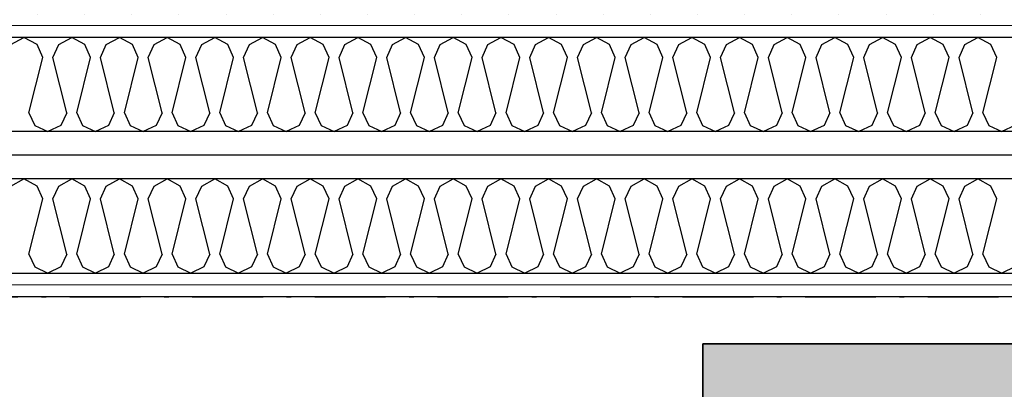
# Model space of a CAD drawing. Header units: millimetres. Extents: x -173281 to 144469, y -85977 to 83288.
# Tile 152 of 256: x -63819 to -62775, y -37290 to -36898. Entities that reach past the tile are written whole.
import ezdxf
from ezdxf.enums import TextEntityAlignment as Align

# ---------------------------------------------------------------- set-up
doc = ezdxf.new("R2010")
doc.units = ezdxf.units.MM
doc.header["$LTSCALE"] = 0.5
doc.header["$MEASUREMENT"] = 0
doc.linetypes.add('Over snittplan', pattern=[260, 150, -50, 10, -50])
doc.linetypes.add('PLINE', pattern=[0])
for name, color, linetype in [('00 Møblering fra Hellevang Kontorsystermer AS(Nye konstruksjoner)', 7, 'Continuous'), ('242- Ikke-bærende innervegger (Skravur)(Nye konstruksjoner)', 7, 'Continuous'), ('242- Ikke-bærende innervegger(Nye konstruksjoner)', 7, 'Continuous'), ('255- Gulvoverflate(Nye konstruksjoner)', 7, 'Continuous'), ('256- Faste himlinger og overflatebehandling(Nye konstruksjoner)', 7, 'Continuous'), ('862- M___Nettoareal(Nye konstruksjoner)', 7, 'Continuous'), ('862- M___Nettoareal(Polylinje)(Nye konstruksjoner)', 7, 'Continuous'), ('862- M___Nettoareal(Tekst)(Nye konstruksjoner)', 7, 'Continuous')]:
    doc.layers.add(name, color=color, linetype=linetype)
doc.layers.add('236- Innvendig kledning og overflate(Nye konstruksjoner)', color=7, linetype='Continuous', lineweight=0)
doc.styles.add('GENERATED_STYLE_1', font='arial.ttf')
doc.linetypes.add('Lydfuge betonggolv', pattern='A,0,[5,A-2607.111 Plan 1. etasje1.Shx,S=3.968254,R=0,X=0,Y=-3.46945e-18],-600,0', length=600)
pattern_1 = [(180, (0, 0), (0, 86.60254), [0, -50]), (180, (-25, -43.3), (0, 86.60254), [0, -50])]

# ---------------------------------------------------------------- blocks, each defined once
blk = doc.blocks.new('Kontor_A-129_15', base_point=(-61790.1, -39836))
at = {"layer": '862- M___Nettoareal(Polylinje)(Nye konstruksjoner)', "linetype": 'PLINE', "flags": 128}
blk.add_lwpolyline([(-64923.2, -37191.9), (-64923.2, -39491.9), (-60435.7, -39491.9), (-60435.7, -37484.4), (-61590.7, -37484.4), (-61590.7, -37191.9)], close=True, dxfattribs=at)
at = {"layer": '862- M___Nettoareal(Tekst)(Nye konstruksjoner)', "style": 'GENERATED_STYLE_1'}
for tag, height, p in [('DUMMY_862', 150, (-63015.9, -38279.1)), ('ROOM_NAME', 150, (-63015.9, -38919.5)), ('DUMMY_861', 100, (-63173, -38519.3)), ('ROOM_NUMBER', 100, (-63173, -38908.1)), ('DUMMY_863', 100, (-62780.1, -38885.2))]:
    blk.add_attdef(tag, text='', height=height, rotation=90, dxfattribs=at).set_placement(p, align=Align.TOP_LEFT)
blk = doc.blocks.new('*X937')
at = {"layer": '242- Ikke-bærende innervegger (Skravur)(Nye konstruksjoner)', "linetype": 'PLINE'}
for p, q in [((-63828, -36924.6), (-63814.2, -36916.9)), ((-63800.4, -36924.6), (-63814.2, -36916.9)), ((-63777.4, -36924.6), (-63763.6, -36916.9)), ((-63749.8, -36924.6), (-63763.6, -36916.9)), ((-63726.9, -36924.6), (-63713, -36916.9)), ((-63699.2, -36924.6), (-63713, -36916.9)), ((-63676.3, -36924.6), (-63662.5, -36916.9)), ((-63648.6, -36924.6), (-63662.5, -36916.9)), ((-63625.7, -36924.6), (-63611.9, -36916.9)), ((-63598.1, -36924.6), (-63611.9, -36916.9)), ((-63575.1, -36924.6), (-63561.3, -36916.9)), ((-63547.5, -36924.6), (-63561.3, -36916.9)), ((-63524.5, -36924.6), (-63510.7, -36916.9)), ((-63496.9, -36924.6), (-63510.7, -36916.9)), ((-63473.9, -36924.6), (-63460.1, -36916.9)), ((-63446.3, -36924.6), (-63460.1, -36916.9)), ((-63423.3, -36924.6), (-63409.5, -36916.9)), ((-63395.7, -36924.6), (-63409.5, -36916.9)), ((-63372.8, -36924.6), (-63358.9, -36916.9)), ((-63345.1, -36924.6), (-63358.9, -36916.9)), ((-63322.2, -36924.6), (-63308.4, -36916.9)), ((-63294.5, -36924.6), (-63308.4, -36916.9)), ((-63271.6, -36924.6), (-63257.8, -36916.9)), ((-63244, -36924.6), (-63257.8, -36916.9)), ((-63221, -36924.6), (-63207.2, -36916.9)), ((-63193.4, -36924.6), (-63207.2, -36916.9)), ((-63170.4, -36924.6), (-63156.6, -36916.9)), ((-63142.8, -36924.6), (-63156.6, -36916.9)), ((-63119.8, -36924.6), (-63106, -36916.9)), ((-63092.2, -36924.6), (-63106, -36916.9)), ((-63069.2, -36924.6), (-63055.4, -36916.9)), ((-63041.6, -36924.6), (-63055.4, -36916.9)), ((-63018.7, -36924.6), (-63004.8, -36916.9)), ((-62991, -36924.6), (-63004.8, -36916.9)), ((-62968.1, -36924.6), (-62954.3, -36916.9)), ((-62940.4, -36924.6), (-62954.3, -36916.9)), ((-62917.5, -36924.6), (-62903.7, -36916.9)), ((-62889.9, -36924.6), (-62903.7, -36916.9)), ((-62866.9, -36924.6), (-62853.1, -36916.9)), ((-62839.3, -36924.6), (-62853.1, -36916.9)), ((-62816.3, -36924.6), (-62802.5, -36916.9)), ((-62788.7, -36924.6), (-62802.5, -36916.9)), ((-63794.2, -36938.2), (-63800.4, -36924.6)), ((-63783.6, -36938.2), (-63777.4, -36924.6)), ((-63743.7, -36938.2), (-63749.8, -36924.6)), ((-63733, -36938.2), (-63726.9, -36924.6)), ((-63693.1, -36938.2), (-63699.2, -36924.6)), ((-63682.4, -36938.2), (-63676.3, -36924.6)), ((-63642.5, -36938.2), (-63648.6, -36924.6)), ((-63631.9, -36938.2), (-63625.7, -36924.6)), ((-63591.9, -36938.2), (-63598.1, -36924.6)), ((-63581.3, -36938.2), (-63575.1, -36924.6)), ((-63541.3, -36938.2), (-63547.5, -36924.6)), ((-63530.7, -36938.2), (-63524.5, -36924.6)), ((-63490.7, -36938.2), (-63496.9, -36924.6)), ((-63480.1, -36938.2), (-63473.9, -36924.6)), ((-63440.1, -36938.2), (-63446.3, -36924.6)), ((-63429.5, -36938.2), (-63423.3, -36924.6)), ((-63389.6, -36938.2), (-63395.7, -36924.6)), ((-63378.9, -36938.2), (-63372.8, -36924.6)), ((-63339, -36938.2), (-63345.1, -36924.6)), ((-63328.3, -36938.2), (-63322.2, -36924.6)), ((-63288.4, -36938.2), (-63294.5, -36924.6)), ((-63277.8, -36938.2), (-63271.6, -36924.6)), ((-63237.8, -36938.2), (-63244, -36924.6)), ((-63227.2, -36938.2), (-63221, -36924.6)), ((-63187.2, -36938.2), (-63193.4, -36924.6)), ((-63176.6, -36938.2), (-63170.4, -36924.6)), ((-63136.6, -36938.2), (-63142.8, -36924.6)), ((-63126, -36938.2), (-63119.8, -36924.6)), ((-63086, -36938.2), (-63092.2, -36924.6)), ((-63075.4, -36938.2), (-63069.2, -36924.6)), ((-63035.5, -36938.2), (-63041.6, -36924.6)), ((-63024.8, -36938.2), (-63018.7, -36924.6)), ((-62984.9, -36938.2), (-62991, -36924.6)), ((-62974.2, -36938.2), (-62968.1, -36924.6)), ((-62934.3, -36938.2), (-62940.4, -36924.6)), ((-62923.7, -36938.2), (-62917.5, -36924.6)), ((-62883.7, -36938.2), (-62889.9, -36924.6)), ((-62873.1, -36938.2), (-62866.9, -36924.6)), ((-62833.1, -36938.2), (-62839.3, -36924.6)), ((-62822.5, -36938.2), (-62816.3, -36924.6)), ((-62782.5, -36938.2), (-62788.7, -36924.6)), ((-63808.9, -36996.8), (-63794.2, -36938.2)), ((-63768.9, -36996.8), (-63783.6, -36938.2)), ((-63758.3, -36996.8), (-63743.7, -36938.2)), ((-63718.4, -36996.8), (-63733, -36938.2)), ((-63707.7, -36996.8), (-63693.1, -36938.2)), ((-63667.8, -36996.8), (-63682.4, -36938.2)), ((-63657.1, -36996.8), (-63642.5, -36938.2)), ((-63617.2, -36996.8), (-63631.9, -36938.2)), ((-63606.6, -36996.8), (-63591.9, -36938.2)), ((-63566.6, -36996.8), (-63581.3, -36938.2)), ((-63556, -36996.8), (-63541.3, -36938.2)), ((-63516, -36996.8), (-63530.7, -36938.2)), ((-63505.4, -36996.8), (-63490.7, -36938.2)), ((-63465.4, -36996.8), (-63480.1, -36938.2)), ((-63454.8, -36996.8), (-63440.1, -36938.2)), ((-63414.8, -36996.8), (-63429.5, -36938.2)), ((-63404.2, -36996.8), (-63389.6, -36938.2)), ((-63364.3, -36996.8), (-63378.9, -36938.2)), ((-63353.6, -36996.8), (-63339, -36938.2)), ((-63313.7, -36996.8), (-63328.3, -36938.2)), ((-63303, -36996.8), (-63288.4, -36938.2)), ((-63263.1, -36996.8), (-63277.8, -36938.2)), ((-63252.5, -36996.8), (-63237.8, -36938.2)), ((-63212.5, -36996.8), (-63227.2, -36938.2)), ((-63201.9, -36996.8), (-63187.2, -36938.2)), ((-63161.9, -36996.8), (-63176.6, -36938.2)), ((-63151.3, -36996.8), (-63136.6, -36938.2)), ((-63111.3, -36996.8), (-63126, -36938.2)), ((-63100.7, -36996.8), (-63086, -36938.2)), ((-63060.7, -36996.8), (-63075.4, -36938.2)), ((-63050.1, -36996.8), (-63035.5, -36938.2)), ((-63010.2, -36996.8), (-63024.8, -36938.2)), ((-62999.5, -36996.8), (-62984.9, -36938.2)), ((-62959.6, -36996.8), (-62974.2, -36938.2)), ((-62948.9, -36996.8), (-62934.3, -36938.2)), ((-62909, -36996.8), (-62923.7, -36938.2)), ((-62898.4, -36996.8), (-62883.7, -36938.2)), ((-62858.4, -36996.8), (-62873.1, -36938.2)), ((-62847.8, -36996.8), (-62833.1, -36938.2)), ((-62807.8, -36996.8), (-62822.5, -36938.2)), ((-62797.2, -36996.8), (-62782.5, -36938.2)), ((-63808.9, -36996.8), (-63802.7, -37010.4)), ((-63768.9, -36996.8), (-63775.1, -37010.4)), ((-63758.3, -36996.8), (-63752.2, -37010.4)), ((-63718.4, -36996.8), (-63724.5, -37010.4)), ((-63707.7, -36996.8), (-63701.6, -37010.4)), ((-63667.8, -36996.8), (-63673.9, -37010.4)), ((-63657.1, -36996.8), (-63651, -37010.4)), ((-63617.2, -36996.8), (-63623.4, -37010.4)), ((-63606.6, -36996.8), (-63600.4, -37010.4)), ((-63566.6, -36996.8), (-63572.8, -37010.4)), ((-63556, -36996.8), (-63549.8, -37010.4)), ((-63516, -36996.8), (-63522.2, -37010.4)), ((-63505.4, -36996.8), (-63499.2, -37010.4)), ((-63465.4, -36996.8), (-63471.6, -37010.4)), ((-63454.8, -36996.8), (-63448.6, -37010.4)), ((-63414.8, -36996.8), (-63421, -37010.4)), ((-63404.2, -36996.8), (-63398.1, -37010.4)), ((-63364.3, -36996.8), (-63370.4, -37010.4)), ((-63353.6, -36996.8), (-63347.5, -37010.4)), ((-63313.7, -36996.8), (-63319.8, -37010.4)), ((-63303, -36996.8), (-63296.9, -37010.4)), ((-63263.1, -36996.8), (-63269.3, -37010.4)), ((-63252.5, -36996.8), (-63246.3, -37010.4)), ((-63212.5, -36996.8), (-63218.7, -37010.4)), ((-63201.9, -36996.8), (-63195.7, -37010.4)), ((-63161.9, -36996.8), (-63168.1, -37010.4)), ((-63151.3, -36996.8), (-63145.1, -37010.4)), ((-63111.3, -36996.8), (-63117.5, -37010.4)), ((-63100.7, -36996.8), (-63094.5, -37010.4)), ((-63060.7, -36996.8), (-63066.9, -37010.4)), ((-63050.1, -36996.8), (-63044, -37010.4)), ((-63010.2, -36996.8), (-63016.3, -37010.4)), ((-62999.5, -36996.8), (-62993.4, -37010.4)), ((-62959.6, -36996.8), (-62965.7, -37010.4)), ((-62948.9, -36996.8), (-62942.8, -37010.4)), ((-62909, -36996.8), (-62915.1, -37010.4)), ((-62898.4, -36996.8), (-62892.2, -37010.4)), ((-62858.4, -36996.8), (-62864.6, -37010.4)), ((-62847.8, -36996.8), (-62841.6, -37010.4)), ((-62807.8, -36996.8), (-62814, -37010.4)), ((-62797.2, -36996.8), (-62791, -37010.4)), ((-63802.7, -37010.4), (-63788.9, -37016.9)), ((-63775.1, -37010.4), (-63788.9, -37016.9)), ((-63752.2, -37010.4), (-63738.3, -37016.9)), ((-63724.5, -37010.4), (-63738.3, -37016.9)), ((-63701.6, -37010.4), (-63687.8, -37016.9)), ((-63673.9, -37010.4), (-63687.8, -37016.9)), ((-63651, -37010.4), (-63637.2, -37016.9)), ((-63623.4, -37010.4), (-63637.2, -37016.9)), ((-63600.4, -37010.4), (-63586.6, -37016.9)), ((-63572.8, -37010.4), (-63586.6, -37016.9)), ((-63549.8, -37010.4), (-63536, -37016.9)), ((-63522.2, -37010.4), (-63536, -37016.9)), ((-63499.2, -37010.4), (-63485.4, -37016.9)), ((-63471.6, -37010.4), (-63485.4, -37016.9)), ((-63448.6, -37010.4), (-63434.8, -37016.9)), ((-63421, -37010.4), (-63434.8, -37016.9)), ((-63398.1, -37010.4), (-63384.2, -37016.9)), ((-63370.4, -37010.4), (-63384.2, -37016.9)), ((-63347.5, -37010.4), (-63333.7, -37016.9)), ((-63319.8, -37010.4), (-63333.7, -37016.9)), ((-63296.9, -37010.4), (-63283.1, -37016.9)), ((-63269.3, -37010.4), (-63283.1, -37016.9)), ((-63246.3, -37010.4), (-63232.5, -37016.9)), ((-63218.7, -37010.4), (-63232.5, -37016.9)), ((-63195.7, -37010.4), (-63181.9, -37016.9)), ((-63168.1, -37010.4), (-63181.9, -37016.9)), ((-63145.1, -37010.4), (-63131.3, -37016.9)), ((-63117.5, -37010.4), (-63131.3, -37016.9)), ((-63094.5, -37010.4), (-63080.7, -37016.9)), ((-63066.9, -37010.4), (-63080.7, -37016.9)), ((-63044, -37010.4), (-63030.1, -37016.9)), ((-63016.3, -37010.4), (-63030.1, -37016.9)), ((-62993.4, -37010.4), (-62979.6, -37016.9)), ((-62965.7, -37010.4), (-62979.6, -37016.9)), ((-62942.8, -37010.4), (-62929, -37016.9)), ((-62915.1, -37010.4), (-62929, -37016.9)), ((-62892.2, -37010.4), (-62878.4, -37016.9)), ((-62864.6, -37010.4), (-62878.4, -37016.9)), ((-62841.6, -37010.4), (-62827.8, -37016.9)), ((-62814, -37010.4), (-62827.8, -37016.9)), ((-62791, -37010.4), (-62777.2, -37016.9)), ((-62763.4, -37010.4), (-62777.2, -37016.9))]:
    blk.add_line(p, q, dxfattribs=at)
blk = doc.blocks.new('*X939')
at = {"layer": '242- Ikke-bærende innervegger (Skravur)(Nye konstruksjoner)', "linetype": 'PLINE'}
for p, q in [((-63828, -37074.6), (-63814.2, -37066.9)), ((-63800.4, -37074.6), (-63814.2, -37066.9)), ((-63777.4, -37074.6), (-63763.6, -37066.9)), ((-63749.8, -37074.6), (-63763.6, -37066.9)), ((-63726.9, -37074.6), (-63713, -37066.9)), ((-63699.2, -37074.6), (-63713, -37066.9)), ((-63676.3, -37074.6), (-63662.5, -37066.9)), ((-63648.6, -37074.6), (-63662.5, -37066.9)), ((-63625.7, -37074.6), (-63611.9, -37066.9)), ((-63598.1, -37074.6), (-63611.9, -37066.9)), ((-63575.1, -37074.6), (-63561.3, -37066.9)), ((-63547.5, -37074.6), (-63561.3, -37066.9)), ((-63524.5, -37074.6), (-63510.7, -37066.9)), ((-63496.9, -37074.6), (-63510.7, -37066.9)), ((-63473.9, -37074.6), (-63460.1, -37066.9)), ((-63446.3, -37074.6), (-63460.1, -37066.9)), ((-63423.3, -37074.6), (-63409.5, -37066.9)), ((-63395.7, -37074.6), (-63409.5, -37066.9)), ((-63372.8, -37074.6), (-63358.9, -37066.9)), ((-63345.1, -37074.6), (-63358.9, -37066.9)), ((-63322.2, -37074.6), (-63308.4, -37066.9)), ((-63294.5, -37074.6), (-63308.4, -37066.9)), ((-63271.6, -37074.6), (-63257.8, -37066.9)), ((-63244, -37074.6), (-63257.8, -37066.9)), ((-63221, -37074.6), (-63207.2, -37066.9)), ((-63193.4, -37074.6), (-63207.2, -37066.9)), ((-63170.4, -37074.6), (-63156.6, -37066.9)), ((-63142.8, -37074.6), (-63156.6, -37066.9)), ((-63119.8, -37074.6), (-63106, -37066.9)), ((-63092.2, -37074.6), (-63106, -37066.9)), ((-63069.2, -37074.6), (-63055.4, -37066.9)), ((-63041.6, -37074.6), (-63055.4, -37066.9)), ((-63018.7, -37074.6), (-63004.8, -37066.9)), ((-62991, -37074.6), (-63004.8, -37066.9)), ((-62968.1, -37074.6), (-62954.3, -37066.9)), ((-62940.4, -37074.6), (-62954.3, -37066.9)), ((-62917.5, -37074.6), (-62903.7, -37066.9)), ((-62889.9, -37074.6), (-62903.7, -37066.9)), ((-62866.9, -37074.6), (-62853.1, -37066.9)), ((-62839.3, -37074.6), (-62853.1, -37066.9)), ((-62816.3, -37074.6), (-62802.5, -37066.9)), ((-62788.7, -37074.6), (-62802.5, -37066.9)), ((-63794.2, -37088.2), (-63800.4, -37074.6)), ((-63783.6, -37088.2), (-63777.4, -37074.6)), ((-63743.7, -37088.2), (-63749.8, -37074.6)), ((-63733, -37088.2), (-63726.9, -37074.6)), ((-63693.1, -37088.2), (-63699.2, -37074.6)), ((-63682.4, -37088.2), (-63676.3, -37074.6)), ((-63642.5, -37088.2), (-63648.6, -37074.6)), ((-63631.9, -37088.2), (-63625.7, -37074.6)), ((-63591.9, -37088.2), (-63598.1, -37074.6)), ((-63581.3, -37088.2), (-63575.1, -37074.6)), ((-63541.3, -37088.2), (-63547.5, -37074.6)), ((-63530.7, -37088.2), (-63524.5, -37074.6)), ((-63490.7, -37088.2), (-63496.9, -37074.6)), ((-63480.1, -37088.2), (-63473.9, -37074.6)), ((-63440.1, -37088.2), (-63446.3, -37074.6)), ((-63429.5, -37088.2), (-63423.3, -37074.6)), ((-63389.6, -37088.2), (-63395.7, -37074.6)), ((-63378.9, -37088.2), (-63372.8, -37074.6)), ((-63339, -37088.2), (-63345.1, -37074.6)), ((-63328.3, -37088.2), (-63322.2, -37074.6)), ((-63288.4, -37088.2), (-63294.5, -37074.6)), ((-63277.8, -37088.2), (-63271.6, -37074.6)), ((-63237.8, -37088.2), (-63244, -37074.6)), ((-63227.2, -37088.2), (-63221, -37074.6)), ((-63187.2, -37088.2), (-63193.4, -37074.6)), ((-63176.6, -37088.2), (-63170.4, -37074.6)), ((-63136.6, -37088.2), (-63142.8, -37074.6)), ((-63126, -37088.2), (-63119.8, -37074.6)), ((-63086, -37088.2), (-63092.2, -37074.6)), ((-63075.4, -37088.2), (-63069.2, -37074.6)), ((-63035.5, -37088.2), (-63041.6, -37074.6)), ((-63024.8, -37088.2), (-63018.7, -37074.6)), ((-62984.9, -37088.2), (-62991, -37074.6)), ((-62974.2, -37088.2), (-62968.1, -37074.6)), ((-62934.3, -37088.2), (-62940.4, -37074.6)), ((-62923.7, -37088.2), (-62917.5, -37074.6)), ((-62883.7, -37088.2), (-62889.9, -37074.6)), ((-62873.1, -37088.2), (-62866.9, -37074.6)), ((-62833.1, -37088.2), (-62839.3, -37074.6)), ((-62822.5, -37088.2), (-62816.3, -37074.6)), ((-62782.5, -37088.2), (-62788.7, -37074.6)), ((-63808.9, -37146.8), (-63794.2, -37088.2)), ((-63768.9, -37146.8), (-63783.6, -37088.2)), ((-63758.3, -37146.8), (-63743.7, -37088.2)), ((-63718.4, -37146.8), (-63733, -37088.2)), ((-63707.7, -37146.8), (-63693.1, -37088.2)), ((-63667.8, -37146.8), (-63682.4, -37088.2)), ((-63657.1, -37146.8), (-63642.5, -37088.2)), ((-63617.2, -37146.8), (-63631.9, -37088.2)), ((-63606.6, -37146.8), (-63591.9, -37088.2)), ((-63566.6, -37146.8), (-63581.3, -37088.2)), ((-63556, -37146.8), (-63541.3, -37088.2)), ((-63516, -37146.8), (-63530.7, -37088.2)), ((-63505.4, -37146.8), (-63490.7, -37088.2)), ((-63465.4, -37146.8), (-63480.1, -37088.2)), ((-63454.8, -37146.8), (-63440.1, -37088.2)), ((-63414.8, -37146.8), (-63429.5, -37088.2)), ((-63404.2, -37146.8), (-63389.6, -37088.2)), ((-63364.3, -37146.8), (-63378.9, -37088.2)), ((-63353.6, -37146.8), (-63339, -37088.2)), ((-63313.7, -37146.8), (-63328.3, -37088.2)), ((-63303, -37146.8), (-63288.4, -37088.2)), ((-63263.1, -37146.8), (-63277.8, -37088.2)), ((-63252.5, -37146.8), (-63237.8, -37088.2)), ((-63212.5, -37146.8), (-63227.2, -37088.2)), ((-63201.9, -37146.8), (-63187.2, -37088.2)), ((-63161.9, -37146.8), (-63176.6, -37088.2)), ((-63151.3, -37146.8), (-63136.6, -37088.2)), ((-63111.3, -37146.8), (-63126, -37088.2)), ((-63100.7, -37146.8), (-63086, -37088.2)), ((-63060.7, -37146.8), (-63075.4, -37088.2)), ((-63050.1, -37146.8), (-63035.5, -37088.2)), ((-63010.2, -37146.8), (-63024.8, -37088.2)), ((-62999.5, -37146.8), (-62984.9, -37088.2)), ((-62959.6, -37146.8), (-62974.2, -37088.2)), ((-62948.9, -37146.8), (-62934.3, -37088.2)), ((-62909, -37146.8), (-62923.7, -37088.2)), ((-62898.4, -37146.8), (-62883.7, -37088.2)), ((-62858.4, -37146.8), (-62873.1, -37088.2)), ((-62847.8, -37146.8), (-62833.1, -37088.2)), ((-62807.8, -37146.8), (-62822.5, -37088.2)), ((-62797.2, -37146.8), (-62782.5, -37088.2)), ((-63808.9, -37146.8), (-63802.7, -37160.4)), ((-63768.9, -37146.8), (-63775.1, -37160.4)), ((-63758.3, -37146.8), (-63752.2, -37160.4)), ((-63718.4, -37146.8), (-63724.5, -37160.4)), ((-63707.7, -37146.8), (-63701.6, -37160.4)), ((-63667.8, -37146.8), (-63673.9, -37160.4)), ((-63657.1, -37146.8), (-63651, -37160.4)), ((-63617.2, -37146.8), (-63623.4, -37160.4)), ((-63606.6, -37146.8), (-63600.4, -37160.4)), ((-63566.6, -37146.8), (-63572.8, -37160.4)), ((-63556, -37146.8), (-63549.8, -37160.4)), ((-63516, -37146.8), (-63522.2, -37160.4)), ((-63505.4, -37146.8), (-63499.2, -37160.4)), ((-63465.4, -37146.8), (-63471.6, -37160.4)), ((-63454.8, -37146.8), (-63448.6, -37160.4)), ((-63414.8, -37146.8), (-63421, -37160.4)), ((-63404.2, -37146.8), (-63398.1, -37160.4)), ((-63364.3, -37146.8), (-63370.4, -37160.4)), ((-63353.6, -37146.8), (-63347.5, -37160.4)), ((-63313.7, -37146.8), (-63319.8, -37160.4)), ((-63303, -37146.8), (-63296.9, -37160.4)), ((-63263.1, -37146.8), (-63269.3, -37160.4)), ((-63252.5, -37146.8), (-63246.3, -37160.4)), ((-63212.5, -37146.8), (-63218.7, -37160.4)), ((-63201.9, -37146.8), (-63195.7, -37160.4)), ((-63161.9, -37146.8), (-63168.1, -37160.4)), ((-63151.3, -37146.8), (-63145.1, -37160.4)), ((-63111.3, -37146.8), (-63117.5, -37160.4)), ((-63100.7, -37146.8), (-63094.5, -37160.4)), ((-63060.7, -37146.8), (-63066.9, -37160.4)), ((-63050.1, -37146.8), (-63044, -37160.4)), ((-63010.2, -37146.8), (-63016.3, -37160.4)), ((-62999.5, -37146.8), (-62993.4, -37160.4)), ((-62959.6, -37146.8), (-62965.7, -37160.4)), ((-62948.9, -37146.8), (-62942.8, -37160.4)), ((-62909, -37146.8), (-62915.1, -37160.4)), ((-62898.4, -37146.8), (-62892.2, -37160.4)), ((-62858.4, -37146.8), (-62864.6, -37160.4)), ((-62847.8, -37146.8), (-62841.6, -37160.4)), ((-62807.8, -37146.8), (-62814, -37160.4)), ((-62797.2, -37146.8), (-62791, -37160.4)), ((-63802.7, -37160.4), (-63788.9, -37166.9)), ((-63775.1, -37160.4), (-63788.9, -37166.9)), ((-63752.2, -37160.4), (-63738.3, -37166.9)), ((-63724.5, -37160.4), (-63738.3, -37166.9)), ((-63701.6, -37160.4), (-63687.8, -37166.9)), ((-63673.9, -37160.4), (-63687.8, -37166.9)), ((-63651, -37160.4), (-63637.2, -37166.9)), ((-63623.4, -37160.4), (-63637.2, -37166.9)), ((-63600.4, -37160.4), (-63586.6, -37166.9)), ((-63572.8, -37160.4), (-63586.6, -37166.9)), ((-63549.8, -37160.4), (-63536, -37166.9)), ((-63522.2, -37160.4), (-63536, -37166.9)), ((-63499.2, -37160.4), (-63485.4, -37166.9)), ((-63471.6, -37160.4), (-63485.4, -37166.9)), ((-63448.6, -37160.4), (-63434.8, -37166.9)), ((-63421, -37160.4), (-63434.8, -37166.9)), ((-63398.1, -37160.4), (-63384.2, -37166.9)), ((-63370.4, -37160.4), (-63384.2, -37166.9)), ((-63347.5, -37160.4), (-63333.7, -37166.9)), ((-63319.8, -37160.4), (-63333.7, -37166.9)), ((-63296.9, -37160.4), (-63283.1, -37166.9)), ((-63269.3, -37160.4), (-63283.1, -37166.9)), ((-63246.3, -37160.4), (-63232.5, -37166.9)), ((-63218.7, -37160.4), (-63232.5, -37166.9)), ((-63195.7, -37160.4), (-63181.9, -37166.9)), ((-63168.1, -37160.4), (-63181.9, -37166.9)), ((-63145.1, -37160.4), (-63131.3, -37166.9)), ((-63117.5, -37160.4), (-63131.3, -37166.9)), ((-63094.5, -37160.4), (-63080.7, -37166.9)), ((-63066.9, -37160.4), (-63080.7, -37166.9)), ((-63044, -37160.4), (-63030.1, -37166.9)), ((-63016.3, -37160.4), (-63030.1, -37166.9)), ((-62993.4, -37160.4), (-62979.6, -37166.9)), ((-62965.7, -37160.4), (-62979.6, -37166.9)), ((-62942.8, -37160.4), (-62929, -37166.9)), ((-62915.1, -37160.4), (-62929, -37166.9)), ((-62892.2, -37160.4), (-62878.4, -37166.9)), ((-62864.6, -37160.4), (-62878.4, -37166.9)), ((-62841.6, -37160.4), (-62827.8, -37166.9)), ((-62814, -37160.4), (-62827.8, -37166.9)), ((-62791, -37160.4), (-62777.2, -37166.9)), ((-62763.4, -37160.4), (-62777.2, -37166.9))]:
    blk.add_line(p, q, dxfattribs=at)

msp = doc.modelspace()

# ---------------------------------------------------------------- hatches: boundary and pattern name
at = {"layer": '00 Møblering fra Hellevang Kontorsystermer AS(Nye konstruksjoner)', "linetype": 'Continuous'}
msp.add_hatch(color=256, dxfattribs=at).paths.add_polyline_path([(-61690.7, -37241.9), (-61690.7, -38043.4), (-63094.3, -38043.4), (-63094.3, -37241.9)])
at = {"layer": '242- Ikke-bærende innervegger (Skravur)(Nye konstruksjoner)', "linetype": 'Continuous'}
h = msp.add_hatch(dxfattribs=at)
h.set_pattern_fill('Gips', color=256, style=0, pattern_type=2)
h.set_pattern_definition(pattern_1)
h.paths.add_polyline_path([(-65210.7, -36904.4), (-61478.2, -36904.4), (-61478.2, -36891.9), (-65210.7, -36891.9)])
h = msp.add_hatch(dxfattribs=at)
h.set_pattern_fill('Gips', color=256, style=0, pattern_type=2)
h.set_pattern_definition(pattern_1)
h.paths.add_polyline_path([(-65198.2, -36916.9), (-61478.2, -36916.9), (-61478.2, -36904.4), (-65198.2, -36904.4)])
h = msp.add_hatch(dxfattribs=at)
h.set_pattern_fill('Gips', color=256, style=0, pattern_type=2)
h.set_pattern_definition(pattern_1)
h.paths.add_polyline_path([(-64935.7, -37179.4), (-61478.2, -37179.4), (-61478.2, -37166.9), (-64935.7, -37166.9)])
h = msp.add_hatch(dxfattribs=at)
h.set_pattern_fill('Gips', color=256, style=0, pattern_type=2)
h.set_pattern_definition(pattern_1)
h.paths.add_polyline_path([(-64923.2, -37191.9), (-61478.2, -37191.9), (-61478.2, -37179.4), (-64923.2, -37179.4)])

# ---------------------------------------------------------------- linework, layer by layer
at = {"layer": '00 Møblering fra Hellevang Kontorsystermer AS(Nye konstruksjoner)', "linetype": 'PLINE', "flags": 128}
msp.add_lwpolyline([(-61690.7, -37241.9), (-61690.7, -38043.4), (-63094.3, -38043.4), (-63094.3, -37241.9)], close=True, dxfattribs=at)
at = {"layer": '00 Møblering fra Hellevang Kontorsystermer AS(Nye konstruksjoner)', "linetype": 'PLINE'}
msp.add_lwpolyline([(-61690.7, -37241.9), (-63094.3, -37241.9), (-63094.3, -38043.4), (-61690.7, -38043.4)], close=True, dxfattribs=at)
at = {"layer": '236- Innvendig kledning og overflate(Nye konstruksjoner)', "linetype": 'PLINE'}
for p, q in [((-61478.2, -36904.4), (-65198.2, -36904.4)), ((-64935.7, -37179.4), (-61478.2, -37179.4))]:
    msp.add_line(p, q, dxfattribs=at)
at = {"layer": '236- Innvendig kledning og overflate(Nye konstruksjoner)', "linetype": 'PLINE', "flags": 128}
msp.add_lwpolyline([(-64923.2, -37191.9), (-61478.2, -37191.9)], dxfattribs=at)
at = {"layer": '242- Ikke-bærende innervegger(Nye konstruksjoner)', "linetype": 'PLINE'}
for p, q in [((-61478.2, -36916.9), (-65098.2, -36916.9)), ((-61478.2, -37016.9), (-65048.2, -37016.9)), ((-61478.2, -37066.9), (-64948.2, -37066.9)), ((-64948.2, -37166.9), (-61478.2, -37166.9))]:
    msp.add_line(p, q, dxfattribs=at)
at = {"layer": '255- Gulvoverflate(Nye konstruksjoner)', "linetype": 'Lydfuge betonggolv'}
msp.add_lwpolyline([(-61478.2, -37041.9), (-65073.2, -37041.9), (-65073.2, -38921.9)], dxfattribs=at)
at = {"layer": '256- Faste himlinger og overflatebehandling(Nye konstruksjoner)', "linetype": 'Over snittplan', "flags": 128}
msp.add_lwpolyline([(-64025.7, -37191.9), (-61590.7, -37191.9)], dxfattribs=at)

# ---------------------------------------------------------------- block references
at = {"layer": '242- Ikke-bærende innervegger(Nye konstruksjoner)'}
for name in ['*X937', '*X939']:
    msp.add_blockref(name, (0, 0), dxfattribs=at)
at = {"layer": '862- M___Nettoareal(Nye konstruksjoner)', "linetype": 'Continuous'}
msp.add_blockref('Kontor_A-129_15', (-61790.1, -39836), dxfattribs=at)

doc.saveas('drawing.dxf')
